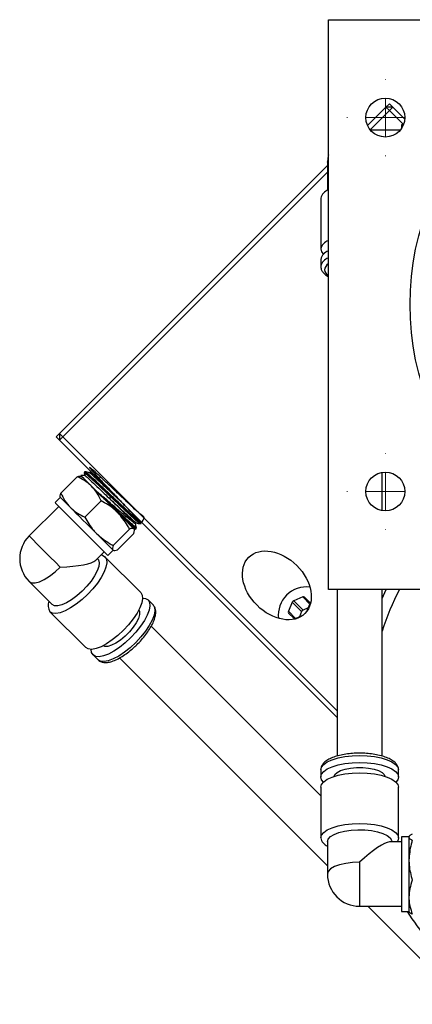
# Model space of a CAD drawing. Header units: inches. Extents: x 1 to 31, y 0.5 to 21.5.
# Tile 11 of 12: x 25.2 to 27.3, y 9.1 to 14.3. Entities that reach past the tile are written whole.
import ezdxf

# ---------------------------------------------------------------- set-up
doc = ezdxf.new("R2010")
doc.units = ezdxf.units.IN
doc.header["$MEASUREMENT"] = 0

# ---------------------------------------------------------------- blocks, each defined once
blk = doc.blocks.new('SW_CENTERMARKSYMBOL_1')
at = {"color": 0, "linetype": 'Continuous', "lineweight": 18}
for p, q in [((0, 0.2), (0, 0.2025)), ((0, 0), (0, 0.1)), ((-0.2, 0), (-0.2025, 0)), ((0, 0), (-0.1, 0)), ((0, 0), (0, -0.1)), ((0, 0), (0.1, 0)), ((0.2, 0), (0.2025, 0)), ((0, -0.2), (0, -0.2025))]:
    blk.add_line(p, q, dxfattribs=at)
blk = doc.blocks.new('SW_CENTERMARKSYMBOL_2')
at = {"color": 0, "linetype": 'Continuous', "lineweight": 18}
for p, q in [((0, 0.2), (0, 0.2025)), ((0, 0), (0, 0.1)), ((-0.2, 0), (-0.2025, 0)), ((0, 0), (-0.1, 0)), ((0, 0), (0, -0.1)), ((0, 0), (0.1, 0)), ((0.2, 0), (0.2025, 0)), ((0, -0.2), (0, -0.2025))]:
    blk.add_line(p, q, dxfattribs=at)

msp = doc.modelspace()

# ---------------------------------------------------------------- linework, layer by layer
at = {"color": 7, "linetype": 'Continuous', "lineweight": 25}
for p, q in [((26.8148, 14.3111), (30.5648, 14.3111)), ((26.8148, 11.3111), (26.8148, 14.3111)), ((27.0212, 13.7539), (27.1182, 13.8509)), ((27.1182, 13.8509), (27.1359, 13.8686)), ((27.1359, 13.8333), (27.1182, 13.8509)), ((27.1536, 13.8509), (27.1182, 13.8509)), ((27.1359, 13.8686), (27.1536, 13.8509)), ((27.1359, 13.8333), (27.1536, 13.8509)), ((27.1536, 13.8509), (27.217, 13.7876)), ((27.1359, 13.8333), (27.0345, 13.7319)), ((27.2104, 13.7587), (27.1359, 13.8333)), ((27.2099, 13.7575), (27.1998, 13.7575)), ((27.1998, 13.7575), (27.1998, 13.7383)), ((27.1934, 13.7299), (27.0361, 13.7299)), ((25.4, 12.1327), (26.8101, 13.5428)), ((26.8101, 13.5606), (26.8101, 13.4132)), ((26.8101, 13.5075), (25.4176, 12.115)), ((26.7747, 13.3704), (26.7747, 13.1037)), ((26.7747, 13.0488), (26.7747, 13.0123)), ((25.3823, 12.115), (25.4, 12.1327)), ((25.3823, 12.115), (25.4, 12.0973)), ((25.4176, 12.115), (25.4, 12.1327)), ((25.4, 12.1327), (25.4, 12.0973)), ((25.4176, 12.115), (25.4, 12.0973)), ((26.8613, 10.636), (25.4, 12.0973)), ((25.4176, 12.115), (26.8613, 10.6713)), ((25.5312, 11.9297), (25.5309, 11.9294)), ((25.5587, 11.9386), (25.5613, 11.929)), ((27.0975, 11.7256), (27.0975, 11.9277)), ((25.4063, 11.818), (25.4927, 11.9045)), ((25.5354, 11.9109), (25.5112, 11.9109)), ((25.4039, 11.7955), (25.376, 11.7677)), ((25.5325, 11.6917), (25.619, 11.7782)), ((25.3955, 11.7482), (25.2397, 11.5924)), ((25.8296, 11.6614), (25.8273, 11.6699)), ((25.6818, 11.5425), (25.7683, 11.629)), ((25.7749, 11.6505), (25.7722, 11.6529)), ((25.7843, 11.6495), (25.7921, 11.6407)), ((25.7976, 11.6245), (25.7976, 11.6314)), ((25.8038, 11.6311), (25.8042, 11.6315)), ((25.8283, 11.6572), (25.8287, 11.6576)), ((25.7047, 11.5195), (25.7912, 11.606)), ((25.6544, 11.4893), (25.6823, 11.5171)), ((25.5903, 11.4641), (25.6349, 11.5088)), ((25.6002, 11.4713), (25.5988, 11.4727)), ((25.8273, 11.2943), (25.6386, 11.483)), ((25.2397, 11.353), (25.3607, 11.2319)), ((30.5648, 11.3111), (26.8148, 11.3111)), ((26.8613, 11.3111), (26.8613, 10.4331)), ((27.0975, 10.433), (27.0975, 11.3111)), ((27.0975, 11.2628), (27.1197, 11.3111)), ((25.8919, 11.2297), (25.8661, 11.2556)), ((26.68, 11.271), (26.633, 11.2513)), ((26.7175, 11.2335), (26.68, 11.271)), ((26.7166, 11.2428), (26.6893, 11.2701)), ((26.6246, 11.2429), (26.6048, 11.1959)), ((26.6738, 11.1937), (26.6246, 11.2429)), ((26.6822, 11.2021), (26.633, 11.2513)), ((26.709, 11.2133), (26.6822, 11.2021)), ((26.7012, 11.1947), (26.7175, 11.2335)), ((25.3491, 11.1934), (25.5378, 11.0048)), ((26.6424, 11.1584), (26.6048, 11.1959)), ((26.6058, 11.1866), (26.6331, 11.1593)), ((26.6424, 11.1584), (26.6812, 11.1747)), ((26.6738, 11.1937), (26.6625, 11.1669)), ((26.7747, 10.2244), (25.8823, 11.1168)), ((25.5765, 10.966), (25.6024, 10.9402)), ((25.7153, 10.9498), (26.8101, 9.8549)), ((26.7747, 10.36), (26.7747, 10.3234)), ((27.1841, 10.3234), (27.1841, 10.36)), ((26.7747, 10.2686), (26.7747, 10.0018)), ((27.1841, 10.0018), (27.1841, 10.2686)), ((27.2391, 10.0085), (27.1998, 10.0085)), ((27.1998, 10.0085), (27.1998, 9.8847)), ((26.8101, 9.9828), (26.8101, 9.8116)), ((27.1998, 9.9809), (27.1366, 9.9809)), ((27.1487, 9.9809), (27.1487, 9.9828)), ((27.2391, 10.0064), (27.2391, 9.8847)), ((26.9794, 9.8745), (26.9794, 9.6423)), ((27.1998, 9.8847), (27.1998, 9.6148)), ((27.2391, 9.8847), (27.2391, 9.6899)), ((27.2391, 9.6899), (27.2391, 9.6148)), ((26.9794, 9.6423), (27.1998, 9.6423)), ((27.0227, 9.6423), (27.5391, 9.126)), ((27.1998, 9.6148), (27.2391, 9.6148))]:
    msp.add_line(p, q, dxfattribs=at)
at = {"color": 7, "linetype": 'Continuous', "lineweight": 25, "flags": 128}
for points in [[(26.8148, 13.6), (26.8134, 13.5936), (26.8101, 13.5606)], [(26.8101, 13.5606), (26.8144, 13.5746), (26.8148, 13.5752)], [(26.7747, 13.1037), (26.7786, 13.0888), (26.7885, 13.0762)], [(25.6381, 11.784), (25.611, 11.8111), (25.5856, 11.8365), (25.5628, 11.8593), (25.5433, 11.8788), (25.528, 11.8941), (25.5175, 11.9046), (25.512, 11.9101), (25.5112, 11.9109)], [(25.4039, 11.7955), (25.4048, 11.7945), (25.4082, 11.7912), (25.4138, 11.7856), (25.4217, 11.7777), (25.4316, 11.7678), (25.4434, 11.756), (25.457, 11.7424)], [(25.6381, 11.784), (25.6397, 11.7824), (25.6414, 11.7807), (25.6431, 11.779), (25.6448, 11.7773), (25.6465, 11.7756), (25.6482, 11.7739), (25.6499, 11.7722), (25.6516, 11.7705)], [(25.7976, 11.6245), (25.7975, 11.6246), (25.7936, 11.6285), (25.7846, 11.6375), (25.7707, 11.6515), (25.7524, 11.6697), (25.7305, 11.6916), (25.7058, 11.7163), (25.6791, 11.743), (25.6516, 11.7705)], [(25.376, 11.7677), (25.3784, 11.7653), (25.386, 11.7577), (25.3985, 11.7452), (25.4156, 11.7281), (25.4365, 11.7072), (25.4604, 11.6833), (25.4864, 11.6573), (25.5135, 11.6302), (25.5407, 11.603), (25.5669, 11.5768), (25.5911, 11.5526), (25.6124, 11.5313), (25.63, 11.5137), (25.6432, 11.5006), (25.6514, 11.4923), (25.6544, 11.4893), (25.6544, 11.4893)], [(25.457, 11.7424), (25.472, 11.7274), (25.4882, 11.7112), (25.5054, 11.694), (25.5232, 11.6762), (25.5413, 11.658), (25.5595, 11.6399), (25.5774, 11.622), (25.5947, 11.6047)], [(25.2397, 11.5924), (25.2412, 11.5909), (25.2483, 11.5838), (25.2609, 11.5712), (25.2785, 11.5535), (25.3002, 11.5319), (25.3249, 11.5072), (25.3512, 11.4809), (25.378, 11.4541), (25.4039, 11.4282)], [(25.5947, 11.6047), (25.6112, 11.5882), (25.6264, 11.573), (25.6403, 11.5591), (25.6524, 11.547), (25.6627, 11.5367), (25.671, 11.5284), (25.6771, 11.5223), (25.6808, 11.5186)], [(25.6183, 11.4922), (25.6254, 11.4907), (25.6386, 11.483), (25.6463, 11.4697), (25.6482, 11.4514), (25.6441, 11.4287), (25.6342, 11.4026), (25.619, 11.3739), (25.5989, 11.344), (25.5748, 11.3137), (25.5476, 11.2845), (25.5184, 11.2573), (25.4881, 11.2332), (25.4581, 11.2131), (25.4295, 11.1978), (25.4034, 11.188), (25.3807, 11.1839), (25.3624, 11.1857), (25.3491, 11.1934), (25.3491, 11.1934)], [(25.6002, 11.4713), (25.6043, 11.4658), (25.6081, 11.4509), (25.6059, 11.4313), (25.5979, 11.408), (25.5844, 11.382), (25.566, 11.3547), (25.5437, 11.3271), (25.5183, 11.3008), (25.4912, 11.2768), (25.4636, 11.2563), (25.4368, 11.2403), (25.412, 11.2294), (25.3905, 11.2243), (25.3731, 11.2252), (25.3607, 11.2319)], [(25.2397, 11.353), (25.2526, 11.3461), (25.2708, 11.3455), (25.2935, 11.3514), (25.3195, 11.3633), (25.3475, 11.3807), (25.3761, 11.4027), (25.4039, 11.4282)], [(25.8273, 11.2943), (25.835, 11.2811), (25.8368, 11.2627), (25.8327, 11.2401), (25.8229, 11.2139), (25.8076, 11.1853), (25.7876, 11.1553), (25.7635, 11.1251), (25.7363, 11.0958), (25.707, 11.0686), (25.6768, 11.0445), (25.6468, 11.0245), (25.6182, 11.0092), (25.592, 10.9993), (25.5693, 10.9953), (25.551, 10.9971), (25.5378, 11.0048)], [(25.8369, 11.2652), (25.8528, 11.2633), (25.8661, 11.2556), (25.8738, 11.2423), (25.8756, 11.224), (25.8715, 11.2013), (25.8617, 11.1752), (25.8464, 11.1465), (25.8263, 11.1165), (25.8023, 11.0863), (25.775, 11.057), (25.7458, 11.0298), (25.7156, 11.0057), (25.6856, 10.9857), (25.6569, 10.9704), (25.6308, 10.9606), (25.6081, 10.9565), (25.5898, 10.9583), (25.5765, 10.966), (25.5765, 10.966)], [(25.8919, 11.2297), (25.8996, 11.2164), (25.9015, 11.1981), (25.8974, 11.1754), (25.8875, 11.1493), (25.8723, 11.1207), (25.8522, 11.0907), (25.8281, 11.0605), (25.8009, 11.0312), (25.7716, 11.004), (25.7414, 10.9799), (25.7114, 10.9598), (25.6828, 10.9446), (25.6566, 10.9347), (25.634, 10.9306), (25.6157, 10.9325), (25.6024, 10.9402)], [(25.8177, 11.2034), (25.8216, 11.1943), (25.8214, 11.1783), (25.8154, 11.1583), (25.804, 11.1356), (25.7877, 11.1115), (25.7676, 11.0873), (25.7448, 11.0645), (25.7206, 11.0444), (25.6964, 11.0281), (25.6738, 11.0166), (25.6538, 11.0107), (25.6378, 11.0105), (25.6287, 11.0143)], [(25.5765, 10.966), (25.5688, 10.9793), (25.5669, 10.9952)], [(26.7747, 10.36), (26.7786, 10.3748), (26.7903, 10.389), (26.8092, 10.4022), (26.8347, 10.4137), (26.8657, 10.4232), (26.9011, 10.4302), (26.9395, 10.4345), (26.9794, 10.436), (27.0194, 10.4345), (27.0578, 10.4302), (27.0932, 10.4232), (27.1242, 10.4137), (27.1496, 10.4022), (27.1686, 10.389), (27.1802, 10.3748), (27.1841, 10.36), (27.1841, 10.36)], [(26.7747, 10.3234), (26.7786, 10.3382), (26.7903, 10.3525), (26.8092, 10.3656), (26.8347, 10.3771), (26.8657, 10.3866), (26.9011, 10.3936), (26.9395, 10.3979), (26.9794, 10.3994), (27.0194, 10.3979), (27.0578, 10.3936), (27.0932, 10.3866), (27.1242, 10.3771), (27.1496, 10.3656), (27.1686, 10.3525), (27.1802, 10.3382), (27.1841, 10.3234), (27.1802, 10.3086), (27.1704, 10.296)], [(26.8458, 10.3261), (26.8495, 10.3353), (26.8609, 10.3465), (26.8792, 10.3564), (26.9034, 10.3643), (26.932, 10.3699), (26.9633, 10.3727), (26.9956, 10.3727), (27.0269, 10.3699), (27.0555, 10.3643), (27.0796, 10.3564), (27.098, 10.3465), (27.1094, 10.3353), (27.1131, 10.3261)], [(26.7747, 10.2686), (26.7786, 10.2834), (26.7903, 10.2977), (26.8092, 10.3108), (26.8347, 10.3223), (26.8657, 10.3318), (26.9011, 10.3388), (26.9395, 10.3431), (26.9794, 10.3446), (27.0194, 10.3431), (27.0578, 10.3388), (27.0932, 10.3318), (27.1242, 10.3223), (27.1496, 10.3108), (27.1686, 10.2977), (27.1802, 10.2834), (27.1841, 10.2686), (27.1841, 10.2686)], [(26.7885, 10.296), (26.7786, 10.3086), (26.7747, 10.3234)], [(26.7747, 10.0018), (26.7786, 10.0166), (26.7903, 10.0309), (26.8092, 10.044), (26.8347, 10.0555), (26.8657, 10.065), (26.9011, 10.072), (26.9395, 10.0763), (26.9794, 10.0778), (27.0194, 10.0763), (27.0578, 10.072), (27.0932, 10.065), (27.1242, 10.0555), (27.1496, 10.044), (27.1686, 10.0309), (27.1802, 10.0166), (27.1841, 10.0018), (27.1802, 9.987), (27.1763, 9.9809)], [(26.8101, 9.9828), (26.8141, 9.9963), (26.8258, 10.0092), (26.8447, 10.0208), (26.8698, 10.0307), (26.9001, 10.0383), (26.9341, 10.0434), (26.9703, 10.0456), (27.0068, 10.0448), (27.0421, 10.0412), (27.0744, 10.0348), (27.1023, 10.026), (27.1245, 10.0152), (27.1399, 10.0029), (27.1477, 9.9896), (27.1487, 9.9828)], [(26.9794, 9.8745), (26.9418, 9.8729), (26.906, 9.8682), (26.8739, 9.8608), (26.8471, 9.8508), (26.8269, 9.8389), (26.8144, 9.8256), (26.8101, 9.8116)]]:
    msp.add_lwpolyline(points, dxfattribs=at)
at = {"color": 7, "linetype": 'Continuous', "lineweight": 25}
for centre, radius in [((28.6898, 12.8111), 1.445), ((27.1148, 13.7956), 0.1025), ((27.1148, 11.8266), 0.1025)]:
    msp.add_circle(centre, radius, dxfattribs=at)
for centre, radius, start, end in [((26.8371, 13.3554), 0.0642, 110.3581, 166.4818), ((26.8371, 13.0887), 0.0642, 110.3581, 166.4818), ((26.8371, 13.0338), 0.0642, 110.3581, 166.4818), ((26.8371, 12.9973), 0.0642, 110.3575, 166.4824), ((26.8379, 12.988), 0.044, 121.7825, 172.1353), ((26.8379, 13), 0.044, 187.8643, 238.2182), ((25.3594, 11.4727), 0.1693, 135, 225), ((26.7005, 11.1754), 0.149, 83.4667, 186.5334), ((28.6898, 10.5611), 1.678, 153.4511, 161.603), ((26.684, 11.2636), 0.00838, 50.3929, 118.0701), ((25.4012, 11.2262), 0.0615, 158.5045, 212.1748), ((26.6393, 11.2365), 0.0161, 113.418, 156.5817), ((26.6886, 11.1873), 0.0161, 113.4188, 156.581), ((26.7101, 11.2375), 0.00838, 331.9315, 39.6056), ((26.6122, 11.1919), 0.00838, 151.9286, 219.6068), ((26.6384, 11.1658), 0.00838, 230.3929, 298.0701), ((26.8347, 10.0154), 0.0615, 192.8246, 246.4961), ((26.9794, 9.8116), 0.1693, 180, 270), ((28.6898, 10.5611), 1.74, 212.9481, 225)]:
    msp.add_arc(centre, radius, start, end, dxfattribs=at)
msp.add_ellipse((26.5439, 11.332), major_axis=(0.148, -0.148), ratio=0.707107, dxfattribs=at)
for centre, major_axis, start_param, end_param in [((25.3594, 11.4727), (0.2351, 0), 4.902573, 6.093001), ((26.9794, 9.8116), (0.1662, 0.1662), 0.190184, 1.380612)]:
    msp.add_ellipse(centre, major_axis=major_axis, ratio=0.192511, start_param=start_param, end_param=end_param, dxfattribs=at)
for points, knots in [([(26.7747, 13.0123), (26.775, 13.0082), (26.7758, 12.9984), (26.7831, 12.9839), (26.7957, 12.9697), (26.8082, 12.9618), (26.8148, 12.9576)], [0, 0, 0, 0, 0.178575, 0.433224, 0.700298, 1, 1, 1, 1]), ([(25.818, 11.6648), (25.8204, 11.6619), (25.8275, 11.6535), (25.8221, 11.6565), (25.8029, 11.6731), (25.7692, 11.7041), (25.7255, 11.745), (25.6765, 11.7913), (25.6276, 11.8376), (25.5841, 11.8783), (25.5505, 11.9092), (25.5322, 11.9248), (25.5264, 11.9286), (25.5315, 11.9225), (25.5322, 11.9217)], [0, 0, 0, 0, 0.047856, 0.141504, 0.235177, 0.328883, 0.422623, 0.516386, 0.610171, 0.703988, 0.797838, 0.891716, 0.985614, 1, 1, 1, 1]), ([(25.8269, 11.6593), (25.8365, 11.6703), (25.8553, 11.6917), (25.8217, 11.7064), (25.7873, 11.7423), (25.7409, 11.7848), (25.6914, 11.832), (25.6431, 11.8774), (25.6018, 11.9161), (25.5717, 11.9434), (25.5562, 11.9562), (25.5569, 11.9528), (25.5736, 11.9334), (25.6042, 11.9001), (25.6451, 11.8565), (25.6916, 11.8073), (25.7382, 11.7579), (25.7796, 11.7138), (25.811, 11.6798), (25.8285, 11.6595), (25.8301, 11.6552), (25.8154, 11.6672), (25.786, 11.6939), (25.7449, 11.7322), (25.6967, 11.7777), (25.6466, 11.8251), (25.6003, 11.8687), (25.5624, 11.9039), (25.5386, 11.925), (25.5288, 11.9328), (25.5322, 11.9282), (25.5329, 11.9274)], [0, 0, 0, 0, 0.0371876, 0.0723997, 0.1076196, 0.1428504, 0.1780943, 0.2133487, 0.2486114, 0.2838834, 0.3191689, 0.3544654, 0.3897708, 0.4250845, 0.4604113, 0.49575, 0.531098, 0.5664536, 0.6018218, 0.6372023, 0.6725929, 0.7079909, 0.7434003, 0.7788226, 0.8142554, 0.8496963, 0.885147, 0.9206108, 0.9560859, 0.9915695, 1, 1, 1, 1]), ([(25.5327, 11.9274), (25.5329, 11.9278), (25.5334, 11.9288), (25.5524, 11.9122), (25.5855, 11.8818), (25.6295, 11.8405), (25.6789, 11.7938), (25.7283, 11.7471), (25.7726, 11.7056), (25.806, 11.6749), (25.8255, 11.6578), (25.8262, 11.6586), (25.8265, 11.6589)], [0, 0, 0, 0, 0.068424, 0.175992, 0.283525, 0.39102, 0.498484, 0.605923, 0.713332, 0.8207, 0.928036, 1, 1, 1, 1]), ([(25.5569, 11.9248), (25.5532, 11.9258), (25.546, 11.9277), (25.5387, 11.9297), (25.535, 11.9307)], [0, 0, 0, 0, 0.4999762, 1, 1, 1, 1]), ([(25.5362, 11.9296), (25.5379, 11.9287), (25.5417, 11.9266), (25.5662, 11.9046), (25.6032, 11.8704), (25.6492, 11.8271), (25.6988, 11.7802), (25.7465, 11.7352), (25.7873, 11.6971), (25.8159, 11.6712), (25.8303, 11.6592), (25.8282, 11.6627), (25.8274, 11.664)], [0, 0, 0, 0, 0.090136, 0.196373, 0.302573, 0.408734, 0.514869, 0.62098, 0.727055, 0.83309, 0.939095, 1, 1, 1, 1]), ([(25.5612, 11.9291), (25.5611, 11.9278), (25.5608, 11.9252), (25.5582, 11.9249), (25.5569, 11.9248)], [0, 0, 0, 0, 0.500052, 1, 1, 1, 1]), ([(25.6044, 11.8929), (25.5976, 11.8991), (25.5822, 11.9132), (25.5679, 11.9255), (25.5604, 11.9312), (25.5619, 11.9286), (25.5624, 11.9279)], [0, 0, 0, 0, 0.249353, 0.566022, 0.882757, 1, 1, 1, 1]), ([(25.4927, 11.9045), (25.4981, 11.9061), (25.5089, 11.9094), (25.514, 11.9068), (25.5166, 11.9055)], [0, 0, 0, 0, 0.495458, 1, 1, 1, 1]), ([(25.5683, 11.8538), (25.5668, 11.8553), (25.5554, 11.8665), (25.5313, 11.8851), (25.5057, 11.898), (25.4927, 11.9045)], [0, 0, 0, 0, 0.070064, 0.530771, 1, 1, 1, 1]), ([(25.5297, 11.9253), (25.5306, 11.9219), (25.532, 11.9165), (25.5335, 11.9111), (25.534, 11.9092)], [0, 0, 0, 0, 0.636909, 1, 1, 1, 1]), ([(25.5354, 11.9091), (25.5357, 11.9092), (25.5364, 11.9094), (25.5545, 11.893), (25.5853, 11.8639), (25.6225, 11.8283), (25.6484, 11.8034), (25.6596, 11.7927)], [0, 0, 0, 0, 0.146872, 0.376177, 0.603819, 0.829649, 1, 1, 1, 1]), ([(25.743, 11.7542), (25.7307, 11.7657), (25.707, 11.7879), (25.6694, 11.8232), (25.6346, 11.8558), (25.6037, 11.8845), (25.5793, 11.9068), (25.5623, 11.9216), (25.5587, 11.9237), (25.557, 11.9247)], [0, 0, 0, 0, 0.152731, 0.29446, 0.436234, 0.578034, 0.719883, 0.861768, 1, 1, 1, 1]), ([(25.619, 11.7782), (25.6123, 11.7919), (25.5986, 11.8196), (25.5785, 11.8423), (25.5683, 11.8538)], [0, 0, 0, 0, 0.4954571, 1, 1, 1, 1]), ([(25.4053, 11.7941), (25.405, 11.7944), (25.4031, 11.7966), (25.4019, 11.8032), (25.4048, 11.813), (25.4063, 11.818)], [0, 0, 0, 0, 0.070063, 0.530769, 1, 1, 1, 1]), ([(25.4063, 11.818), (25.413, 11.8043), (25.4267, 11.7766), (25.4468, 11.7539), (25.457, 11.7424)], [0, 0, 0, 0, 0.495459, 1, 1, 1, 1]), ([(25.6381, 11.784), (25.6363, 11.7858), (25.6272, 11.7949), (25.6163, 11.806), (25.6066, 11.816), (25.6035, 11.8195), (25.6021, 11.8211), (25.6017, 11.8217), (25.6017, 11.8218), (25.6018, 11.8219), (25.6018, 11.8219), (25.6018, 11.8219), (25.6019, 11.8219), (25.6021, 11.8218), (25.6027, 11.8214), (25.6044, 11.82), (25.606, 11.8186), (25.6071, 11.8177)], [0, 0, 0, 0, 0.125254, 0.627894, 0.771618, 0.843474, 0.879454, 0.883975, 0.885112, 0.885568, 0.886026, 0.886433, 0.887125, 0.888942, 0.896197, 0.924962, 1, 1, 1, 1]), ([(25.6071, 11.8177), (25.6227, 11.803), (25.6543, 11.7732), (25.7035, 11.7266), (25.7478, 11.6851), (25.7818, 11.6538), (25.8028, 11.6354), (25.8038, 11.6361), (25.8042, 11.6364)], [0, 0, 0, 0, 0.166856, 0.337693, 0.508489, 0.679246, 0.849946, 1, 1, 1, 1]), ([(25.7859, 11.6667), (25.7788, 11.6718), (25.7645, 11.6821), (25.7283, 11.7122), (25.6845, 11.7499), (25.642, 11.7872), (25.6166, 11.8094), (25.6071, 11.8177)], [0, 0, 0, 0, 0.208365, 0.416599, 0.63673, 0.863479, 1, 1, 1, 1]), ([(25.7061, 11.716), (25.7004, 11.7215), (25.6746, 11.7462), (25.6433, 11.7642), (25.619, 11.7782)], [0, 0, 0, 0, 0.221868, 1, 1, 1, 1]), ([(25.8025, 11.6331), (25.8021, 11.633), (25.801, 11.6325), (25.7806, 11.6504), (25.7464, 11.6818), (25.7017, 11.7239), (25.6637, 11.7598), (25.6427, 11.7797), (25.6381, 11.784)], [0, 0, 0, 0, 0.142677, 0.34286, 0.543102, 0.74339, 0.943732, 1, 1, 1, 1]), ([(25.6516, 11.7705), (25.6624, 11.7603), (25.6897, 11.7345), (25.7313, 11.6952), (25.7702, 11.6591), (25.795, 11.637), (25.8058, 11.6282), (25.8031, 11.6319), (25.8028, 11.6324)], [0, 0, 0, 0, 0.136016, 0.343998, 0.551931, 0.759808, 0.967606, 1, 1, 1, 1]), ([(25.7722, 11.6529), (25.7711, 11.6539), (25.7657, 11.6589), (25.7497, 11.6742), (25.7181, 11.7048), (25.6812, 11.741), (25.6585, 11.7636), (25.6516, 11.7705)], [0, 0, 0, 0, 0.039166, 0.196285, 0.513519, 0.851234, 1, 1, 1, 1]), ([(25.6596, 11.7927), (25.661, 11.7913), (25.6699, 11.7828), (25.6936, 11.7599), (25.7227, 11.7317), (25.7459, 11.709), (25.7588, 11.6964), (25.7675, 11.6878), (25.7743, 11.681), (25.7802, 11.675), (25.7839, 11.6711), (25.7862, 11.6684), (25.7869, 11.6675), (25.7874, 11.6668), (25.7875, 11.6665), (25.7876, 11.6664), (25.7877, 11.6663), (25.7877, 11.6662), (25.7877, 11.6661), (25.7877, 11.6661), (25.7877, 11.6661), (25.7877, 11.666), (25.7877, 11.666), (25.7877, 11.6659), (25.7876, 11.6659), (25.7872, 11.6659), (25.7866, 11.6662), (25.7861, 11.6665), (25.7859, 11.6667)], [0, 0, 0, 0, 0.025812, 0.160152, 0.42738, 0.566456, 0.66056, 0.736883, 0.800951, 0.864831, 0.934524, 0.947168, 0.963327, 0.968245, 0.970621, 0.971432, 0.971999, 0.972519, 0.972813, 0.973001, 0.973138, 0.973277, 0.973433, 0.973692, 0.974475, 0.978032, 0.992148, 1, 1, 1, 1]), ([(25.8028, 11.6624), (25.8029, 11.6621), (25.8031, 11.6609), (25.7941, 11.6683), (25.7759, 11.6843), (25.7466, 11.7112), (25.7069, 11.7483), (25.6754, 11.7779), (25.6596, 11.7927)], [0, 0, 0, 0, 0.042611, 0.213777, 0.385003, 0.556269, 0.77809, 1, 1, 1, 1]), ([(25.457, 11.7424), (25.4585, 11.7409), (25.4699, 11.7297), (25.494, 11.7111), (25.5196, 11.6982), (25.5325, 11.6917)], [0, 0, 0, 0, 0.070063, 0.53077, 1, 1, 1, 1]), ([(25.5325, 11.6917), (25.5464, 11.6676), (25.5644, 11.6364), (25.5891, 11.6106), (25.5947, 11.6047)], [0, 0, 0, 0, 0.7714488, 1, 1, 1, 1]), ([(25.7683, 11.629), (25.7649, 11.6352), (25.748, 11.6669), (25.7247, 11.6941), (25.7061, 11.716)], [0, 0, 0, 0, 0.198274, 1, 1, 1, 1]), ([(25.7982, 11.6584), (25.7985, 11.6576), (25.7995, 11.6553), (25.7913, 11.6622), (25.7859, 11.6667)], [0, 0, 0, 0, 0.352876, 1, 1, 1, 1]), ([(25.7978, 11.6878), (25.8034, 11.6817), (25.8125, 11.6718), (25.8152, 11.6683), (25.8162, 11.667)], [0, 0, 0, 0, 0.618662, 1, 1, 1, 1]), ([(25.7922, 11.6299), (25.7919, 11.6302), (25.7897, 11.6321), (25.7831, 11.6333), (25.7733, 11.6304), (25.7683, 11.629)], [0, 0, 0, 0, 0.0700633, 0.5307703, 1, 1, 1, 1]), ([(25.7945, 11.6378), (25.7972, 11.6343), (25.8029, 11.6269), (25.7952, 11.6324), (25.7837, 11.6427), (25.7805, 11.6456)], [0, 0, 0, 0, 0.399507, 0.831186, 1, 1, 1, 1]), ([(25.7912, 11.606), (25.7928, 11.6114), (25.7961, 11.6221), (25.7935, 11.6273), (25.7922, 11.6299)], [0, 0, 0, 0, 0.4954564, 1, 1, 1, 1]), ([(25.7993, 11.6572), (25.7992, 11.6577), (25.7991, 11.6587), (25.8001, 11.6607), (25.8021, 11.6617), (25.8031, 11.6616), (25.8036, 11.6615)], [0, 0, 0, 0, 0.248423, 0.499914, 0.751449, 1, 1, 1, 1]), ([(25.8051, 11.6354), (25.8041, 11.6391), (25.8022, 11.6464), (25.8003, 11.6536), (25.7993, 11.6573)], [0, 0, 0, 0, 0.500024, 1, 1, 1, 1]), ([(25.8035, 11.6615), (25.8069, 11.6606), (25.8138, 11.6588), (25.8207, 11.6569), (25.8241, 11.656)], [0, 0, 0, 0, 0.4999774, 1, 1, 1, 1]), ([(25.5947, 11.6047), (25.6164, 11.5862), (25.6436, 11.5629), (25.6752, 11.546), (25.6818, 11.5425)], [0, 0, 0, 0, 0.7932, 1, 1, 1, 1]), ([(25.6818, 11.5425), (25.6802, 11.5371), (25.6769, 11.5264), (25.6795, 11.5212), (25.6808, 11.5186)], [0, 0, 0, 0, 0.495458, 1, 1, 1, 1]), ([(25.6808, 11.5186), (25.6811, 11.5183), (25.6833, 11.5164), (25.6899, 11.5152), (25.6998, 11.5181), (25.7047, 11.5195)], [0, 0, 0, 0, 0.070063, 0.530771, 1, 1, 1, 1]), ([(25.7965, 11.0101), (25.7997, 11.0131), (25.812, 11.0241), (25.8318, 11.0455), (25.8547, 11.0732), (25.8742, 11.1014), (25.8897, 11.1289), (25.9008, 11.1554), (25.9065, 11.1794), (25.9067, 11.2001), (25.902, 11.2176), (25.8947, 11.2261), (25.8913, 11.2301)], [0, 0, 0, 0, 0.040218, 0.15183, 0.263557, 0.375682, 0.488651, 0.60313, 0.720104, 0.824651, 0.917305, 1, 1, 1, 1]), ([(25.6024, 10.9402), (25.6055, 10.9375), (25.613, 10.9312), (25.6284, 10.926), (25.6475, 10.9251), (25.6697, 10.9292), (25.6952, 10.9386), (25.7228, 10.953), (25.7511, 10.9718), (25.776, 10.991), (25.7907, 11.0048), (25.7965, 11.0101)], [0, 0, 0, 0, 0.0721325, 0.1749958, 0.2828764, 0.4040706, 0.5344984, 0.6644722, 0.7924985, 0.9192594, 1, 1, 1, 1]), ([(26.9854, 10.448), (26.98, 10.4481), (26.9625, 10.4486), (26.9328, 10.4466), (26.8977, 10.4421), (26.8652, 10.435), (26.8362, 10.4255), (26.8114, 10.4136), (26.7928, 10.3999), (26.7805, 10.3845), (26.7753, 10.3707), (26.7748, 10.3625), (26.7747, 10.36)], [0, 0, 0, 0, 0.050538, 0.166872, 0.283424, 0.400561, 0.518822, 0.639034, 0.762283, 0.865171, 0.957835, 1, 1, 1, 1]), ([(27.184, 10.3606), (27.184, 10.361), (27.185, 10.367), (27.1807, 10.379), (27.1713, 10.3942), (27.1561, 10.4078), (27.1351, 10.4201), (27.1081, 10.4307), (27.0768, 10.4391), (27.0425, 10.4448), (27.0115, 10.4479), (26.9923, 10.448), (26.9854, 10.448)], [0, 0, 0, 0, 0.0055568, 0.1060647, 0.2056959, 0.3144839, 0.4360121, 0.5622448, 0.6866817, 0.8094776, 0.9313171, 1, 1, 1, 1]), ([(27.2567, 10.0227), (27.2518, 10.02), (27.2419, 10.0147), (27.2401, 10.0092), (27.2391, 10.0064)], [0, 0, 0, 0, 0.495458, 1, 1, 1, 1]), ([(27.2391, 10.0064), (27.2392, 10.0061), (27.2393, 10.0032), (27.2432, 9.9977), (27.2522, 9.9927), (27.2567, 9.9902)], [0, 0, 0, 0, 0.070063, 0.530771, 1, 1, 1, 1]), ([(27.2567, 9.9902), (27.2546, 9.9831), (27.2442, 9.9488), (27.2414, 9.913), (27.2391, 9.8847)], [0, 0, 0, 0, 0.206801, 1, 1, 1, 1]), ([(27.2391, 9.8847), (27.2393, 9.8765), (27.2402, 9.8408), (27.2495, 9.806), (27.2567, 9.7792)], [0, 0, 0, 0, 0.2285515, 1, 1, 1, 1]), ([(27.2567, 9.7792), (27.2518, 9.7647), (27.2419, 9.7354), (27.2401, 9.7051), (27.2391, 9.6899)], [0, 0, 0, 0, 0.495457, 1, 1, 1, 1]), ([(27.2391, 9.6899), (27.2392, 9.6877), (27.2393, 9.6717), (27.2432, 9.6415), (27.2522, 9.6143), (27.2567, 9.6006)], [0, 0, 0, 0, 0.070063, 0.53077, 1, 1, 1, 1]), ([(27.2567, 9.6006), (27.2518, 9.6032), (27.2419, 9.6085), (27.2401, 9.614), (27.2391, 9.6168)], [0, 0, 0, 0, 0.495458, 1, 1, 1, 1])]:
    msp.add_open_spline(points, degree=3, knots=knots, dxfattribs=at)

# ---------------------------------------------------------------- block references
at = {"color": 7, "linetype": 'Continuous', "lineweight": 18}
for name, p in [('SW_CENTERMARKSYMBOL_1', (27.1148, 13.7956)), ('SW_CENTERMARKSYMBOL_2', (27.1148, 11.8266))]:
    msp.add_blockref(name, p, dxfattribs=at)

doc.saveas('drawing.dxf')
